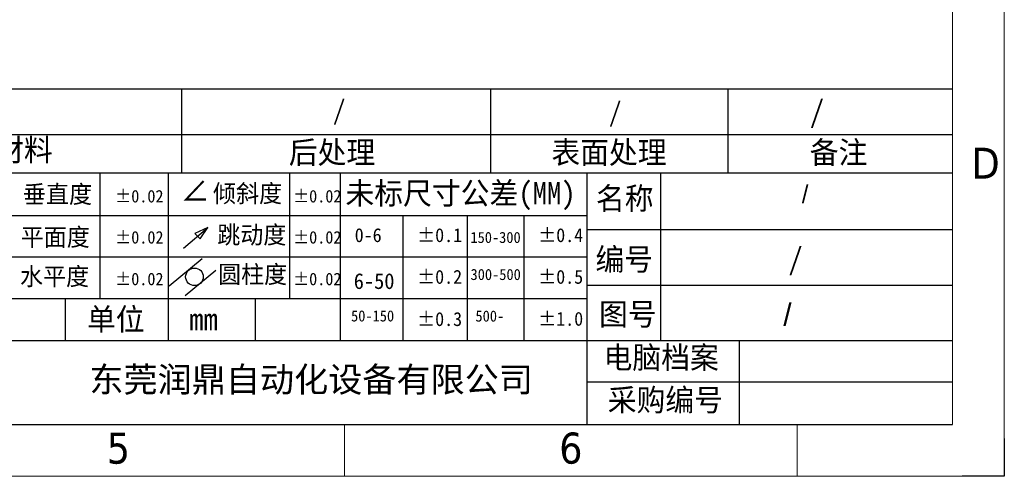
# Model space of a CAD drawing. Header units: millimetres. Extents: x -24622 to 2009, y -1603 to 2074.
# Tile 226 of 256: x 1329 to 2009, y 606 to 922. Entities that reach past the tile are written whole.
import ezdxf
from ezdxf.enums import TextEntityAlignment as Align

# ---------------------------------------------------------------- set-up
doc = ezdxf.new("R2010")
doc.units = ezdxf.units.MM
doc.layers.add('FORMAT', color=7, linetype='Continuous')
doc.layers.add('TEXT', color=3, linetype='Continuous')
doc.layers.add('用户自定义1', color=4, linetype='Continuous', lineweight=13)
doc.styles.add('样式 2', font='simkai.ttf', dxfattribs={"width": 0.95})
doc.styles.add('注释文本 (ISO)', font='tahoma.ttf')

msp = doc.modelspace()

# ---------------------------------------------------------------- linework, layer by layer
at = {"color": 7, "linetype": 'Continuous', "lineweight": 25}
for p, q in [((908.309, 874.34), (1973.314, 874.34)), ((1440.806, 874.34), (1440.806, 816.306)), ((1654.086, 874.34), (1654.086, 816.306)), ((1818.076, 874.34), (1818.076, 816.306)), ((908.309, 842.789), (1973.314, 842.789)), ((908.309, 816.306), (1973.314, 816.306)), ((1384.328, 816.306), (1384.328, 729.447)), ((1431.634, 816.306), (1431.634, 729.447)), ((1515.464, 816.306), (1515.464, 729.447)), ((1550.317, 816.306), (1550.317, 700.237)), ((1720.794, 816.306), (1720.794, 642.202)), ((1771.633, 815.99), (1771.633, 699.92)), ((908.309, 786.687), (1720.794, 786.687)), ((1593.646, 786.687), (1593.646, 700.237)), ((1638.094, 786.687), (1638.094, 700.237)), ((1677.268, 786.687), (1677.268, 700.237)), ((1720.794, 777.132), (1973.314, 777.132)), ((908.309, 758.271), (1720.794, 758.271)), ((1720.794, 738.685), (1973.314, 738.685)), ((908.309, 729.447), (1720.794, 729.447)), ((1360.293, 729.447), (1360.293, 700.237)), ((1431.634, 729.447), (1431.634, 700.237)), ((1491.538, 729.447), (1491.538, 700.237)), ((908.309, 700.237), (1973.314, 700.237)), ((1825.982, 700.237), (1825.982, 642.202)), ((1720.794, 671.735), (1973.314, 671.735))]:
    msp.add_line(p, q, dxfattribs=at)
at = {"color": 0, "linetype": 'Continuous', "lineweight": 25}
msp.add_line((-45.101, 642.202), (1973.314, 642.202), dxfattribs=at)
at = {"color": 0, "lineweight": 25}
msp.add_lwpolyline([(2009.102, 632.53), (2009.102, 606.414), (1980.081, 606.414)], dxfattribs=at)
msp.add_lwpolyline([(2009.102, 632.53), (2009.102, 606.414), (1980.081, 606.414)], dxfattribs=at)
msp.add_lwpolyline([(2009.102, 632.53), (2009.102, 606.414), (1980.081, 606.414)], dxfattribs=at)
msp.add_lwpolyline([(2009.102, 632.53), (2009.102, 606.414), (1980.081, 606.414)], dxfattribs=at)
at = {"layer": 'FORMAT', "lineweight": 25}
for p, q in [((1442.215, 764.216), (1458.959, 778.566)), ((1458.959, 778.566), (1449.877, 774.404)), ((1453.661, 770.62), (1458.959, 778.566)), ((1449.877, 774.404), (1453.661, 770.62)), ((1455.131, 756.725), (1432.303, 737.939)), ((1464.566, 748.714), (1443.219, 731.147))]:
    msp.add_line(p, q, dxfattribs=at)
at = {"layer": 'FORMAT', "color": 7, "lineweight": 25}
msp.add_circle((1449.712, 744.378), 6.09, dxfattribs=at)
at = {"layer": '用户自定义1', "color": 0, "lineweight": 15, "ltscale": 0.3}
for p, q in [((2009.102, 2073.719), (2009.102, 606.414)), ((1973.314, 2037.931), (1973.314, 642.202)), ((1973.314, 642.202), (-45.125, 642.202)), ((937.596, 642.202), (1865.95, 642.202)), ((1042.828, 642.202), (1973.314, 642.202)), ((1553.402, 642.202), (1553.402, 606.414)), ((1553.402, 642.202), (1553.402, 606.414)), ((1865.974, 642.202), (1865.974, 606.414)), ((2009.102, 606.414), (-80.913, 606.414))]:
    msp.add_line(p, q, dxfattribs=at)
at = {"layer": '用户自定义1'}
msp.add_line((1973.314, 935.688), (1973.314, 642.202), dxfattribs=at)
at = {"layer": '用户自定义1', "lineweight": 15, "ltscale": 0.3}
for p, q in [((1973.314, 928.505), (1973.314, 642.202)), ((1973.314, 921.348), (1973.314, 642.202)), ((1973.314, 642.202), (1973.314, 921.348))]:
    msp.add_line(p, q, dxfattribs=at)
at = {"layer": '用户自定义1', "color": 0}
msp.add_line((1029.966, 642.202), (1973.314, 642.202), dxfattribs=at)

# ---------------------------------------------------------------- texts
at = {"color": 7, "linetype": 'Continuous', "lineweight": 25, "attachment_point": 1, "style": '样式 2'}
for s, insert, char_height in [('/', (1545.314, 866.424), 13.512), ('/', (1735.97, 865.037), 13.512), ('{\\fSimSun|b0|i0|c134|p2;/}', (1874.743, 866.398), 15.355), ('材料', (1311.976, 839.785), 15.355), ('后处理', (1514.86, 838.096), 15.355), ('表面处理', (1696.239, 838.096), 15.355), ('备注', (1874.743, 838.096), 15.355), ('垂直度', (1331.213, 807.627), 12.284), ('倾斜度', (1462.515, 808.159), 12.284), ('未标尺寸公差(MM)', (1553.994, 809.84), 15.355), ('%%P0.02', (1394.851, 804.43), 8.6372), ('%%P0.02', (1517.747, 804.43), 8.6372), ('名称', (1727.03, 806.266), 15.355), ('{\\fArial|b0|i0|c0|p32;/}', (1869.239, 807.641), 12.284), ('平面度', (1329.665, 777.981), 12.284), ('%%P0.02', (1394.851, 776.013), 8.6372), ('跳动度', (1465.426, 779.576), 12.284), ('%%P0.02', (1517.747, 776.013), 8.6372), ('0-6', (1560.396, 777.985), 9.5969), ('%%P0.1', (1603.564, 777.985), 9.5969), ('150-300', (1640.317, 775.451), 7.6775), ('%%P0.4', (1687.186, 777.985), 9.5969), ('编号', (1726.69, 764.128), 15.355), ('/', (1859.927, 764.444), 15.355), ('水平度', (1329.188, 750.798), 12.284), ('圆柱度', (1465.961, 752.213), 12.284), ('%%P0.2', (1603.564, 749.161), 9.5969), ('300-500', (1640.4, 749.838), 7.6775), ('%%P0.5', (1687.186, 749.161), 9.5969), ('%%P0.02', (1394.851, 747.19), 8.6372), ('%%P0.02', (1517.747, 747.19), 8.6372), ('6-50', (1559.729, 746.846), 10.8815), ('单位', (1375.49, 722.699), 15.355), ('50-150', (1557.869, 721.18), 7.6775), ('500-', (1643.802, 721.083), 7.6775), ('%%P1.0', (1687.186, 720.144), 9.5969), ('图号', (1729.143, 726.195), 15.355), ('{\\fArial|b0|i0|c0|p32;/}', (1856.497, 725.996), 15.355), ('mm', (1446.007, 722.699), 15.355), ('%%P0.3', (1603.564, 719.95), 9.5969), ('电脑档案', (1732.302, 696.267), 15.355), ('{\\fSimHei|b0|i0|c0|p49;\\W1;\\C256; \\fSimHei|b0|i0|c134|p49;东莞润鼎自动化设备有限公司}', (1365.361, 682.003), 17.27856)]:
    msp.add_mtext(s, dxfattribs=dict(at, insert=insert, char_height=char_height))
at = {"color": 0, "linetype": 'Continuous', "lineweight": 25, "insert": (1735.179, 666.914), "char_height": 15.355, "attachment_point": 1, "style": '样式 2'}
msp.add_mtext('采购编号', dxfattribs=at)
at = {"layer": 'TEXT', "color": 7, "lineweight": 25, "insert": (1440.302, 811.911), "char_height": 15.355, "attachment_point": 1, "style": '样式 2'}
msp.add_mtext('∠', dxfattribs=at)
at = {"layer": '用户自定义1', "color": 0, "lineweight": 15, "ltscale": 0.3, "style": '注释文本 (ISO)'}
for s, p in [('D', (1996.188, 812.195)), ('5', (1397.128, 615.22)), ('6', (1709.676, 615.22))]:
    msp.add_text(s, height=21.473, dxfattribs=at).set_placement(p, align=Align.CENTER)

doc.saveas('drawing.dxf')
